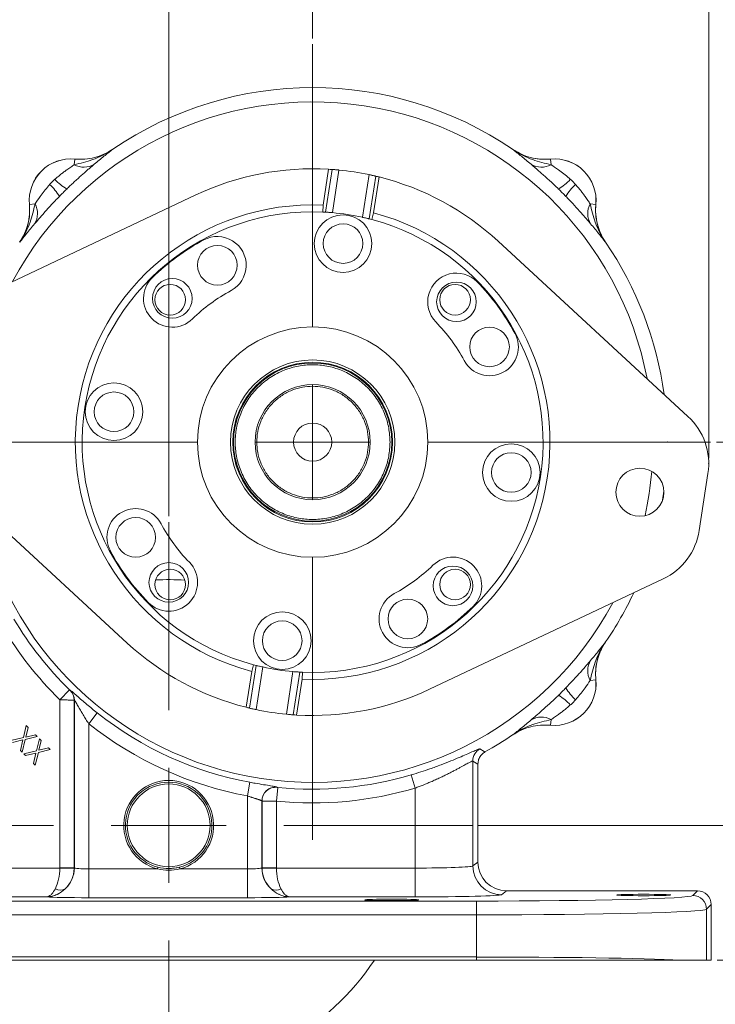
# Model space of a CAD drawing. Header units: inches. Extents: x 0.3 to 33.9, y 0.2 to 21.7.
# Tile 10 of 15: x 21.6 to 27.7, y 5.1 to 13.7. Entities that reach past the tile are written whole.
import ezdxf

# ---------------------------------------------------------------- set-up
doc = ezdxf.new("R2010")
doc.units = ezdxf.units.IN
doc.header["$MEASUREMENT"] = 0
doc.header["$PDSIZE"] = -1
doc.layers.add('SLD-0', color=7, linetype='Continuous', lineweight=15)
doc.styles.add('SLDTEXTSTYLE0', font='TXT', dxfattribs={"width": 0.75})
doc.dimstyles.new('SLDDIMSTYLE0', dxfattribs={"dimtxt": 0.25, "dimasz": 0.13, "dimexe": 0, "dimexo": 0.0625, "dimgap": 0.0625, "dimtad": 0, "dimtih": 1, "dimtoh": 1, "dimrnd": 1e-09, "dimzin": 12, "dimdsep": 46, "dimtxsty": 'SLDTEXTSTYLE0', "dimsah": 1, "dimcen": 0.09, "dimadec": 0, "dimazin": 3, "dimtfac": 1, "dimtofl": 0, "dimtmove": 0, "dimatfit": 3, "dimfxl": 1, "dimfrac": 2, "dimtolj": 1, "dimtzin": 12, "dimarcsym": 0})
doc.dimstyles.new('SLDDIMSTYLE1', dxfattribs={"dimtxt": 0.25, "dimasz": 0.13, "dimexe": 0, "dimexo": 0.0625, "dimgap": 0.0625, "dimtad": 0, "dimtih": 1, "dimtoh": 1, "dimrnd": 1e-09, "dimzin": 12, "dimdsep": 46, "dimtxsty": 'SLDTEXTSTYLE0', "dimsah": 1, "dimcen": 0.09, "dimadec": 0, "dimazin": 3, "dimtfac": 1, "dimtmove": 0, "dimatfit": 0, "dimfxl": 1, "dimfrac": 2, "dimtolj": 1, "dimtzin": 12, "dimarcsym": 0})

# ---------------------------------------------------------------- blocks, each defined once
blk = doc.blocks.new('_D')
at = {"layer": 'SLD-0'}
for p, q in [((24.1595, 13.4864), (24.1595, 14.3567)), ((27.5992, 9.8424), (27.5992, 14.3567)), ((24.1595, 14.2317), (25.2607, 14.2317)), ((25.4002, 14.2685), (25.3495, 14.2685)), ((25.3495, 14.2685), (25.3495, 13.8716)), ((26.3584, 14.2685), (26.4092, 14.2685)), ((26.4092, 14.2685), (26.4092, 13.8716)), ((27.5992, 14.2317), (26.4979, 14.2317)), ((25.3495, 13.8716), (25.4002, 13.8716)), ((26.4092, 13.8716), (26.3584, 13.8716))]:
    blk.add_line(p, q, dxfattribs=at)
for points in [[(24.1595, 14.2317), (24.2895, 14.2117), (24.2895, 14.2517)], [(27.5992, 14.2317), (27.4692, 14.2517), (27.4692, 14.2117)]]:
    blk.add_solid(points, dxfattribs=at)
at = {"layer": 'SLD-0', "char_height": 0.25, "attachment_point": 1, "style": 'SLDTEXTSTYLE0'}
for s, insert in [('3.44', (25.4545, 14.6415, 0.0039)), ('87.37', (25.4637, 14.1939, 0.0039))]:
    blk.add_mtext(s, dxfattribs=dict(at, insert=insert))
blk = doc.blocks.new('_D_1')
at = {"layer": 'SLD-0'}
for p, q in [((22.9095, 9.3358), (22.9095, 14.5179)), ((24.1595, 13.4864), (24.1595, 14.5179)), ((22.9095, 14.3929), (22.6595, 14.3929)), ((23.0554, 14.4297), (23.0046, 14.4297)), ((23.0046, 14.4297), (23.0046, 14.0329)), ((24.0136, 14.4297), (24.0644, 14.4297)), ((24.0644, 14.4297), (24.0644, 14.0329)), ((24.1595, 14.3929), (24.4095, 14.3929)), ((23.0046, 14.0329), (23.0554, 14.0329)), ((24.0644, 14.0329), (24.0136, 14.0329))]:
    blk.add_line(p, q, dxfattribs=at)
for points in [[(22.9095, 14.3929), (22.7795, 14.4129), (22.7795, 14.3729)], [(24.1595, 14.3929), (24.2895, 14.3729), (24.2895, 14.4129)]]:
    blk.add_solid(points, dxfattribs=at)
at = {"layer": 'SLD-0', "char_height": 0.25, "attachment_point": 1, "style": 'SLDTEXTSTYLE0'}
for s, insert in [('1.25', (23.1097, 14.8028, 0.413)), ('31.75', (23.1189, 14.3551, 0.413))]:
    blk.add_mtext(s, dxfattribs=dict(at, insert=insert))
blk = doc.blocks.new('_D_3')
at = {"layer": 'SLD-0'}
for p, q in [((19.5527, 7.7259), (19.5527, 14.5179)), ((22.9095, 9.3358), (22.9095, 14.5179)), ((19.5527, 14.3929), (20.6125, 14.3929)), ((20.752, 14.4297), (20.7012, 14.4297)), ((20.7012, 14.4297), (20.7012, 14.0329)), ((21.7102, 14.4297), (21.761, 14.4297)), ((21.761, 14.4297), (21.761, 14.0329)), ((22.9095, 14.3929), (21.8497, 14.3929)), ((20.7012, 14.0329), (20.752, 14.0329)), ((21.761, 14.0329), (21.7102, 14.0329))]:
    blk.add_line(p, q, dxfattribs=at)
for points in [[(19.5527, 14.3929), (19.6827, 14.3729), (19.6827, 14.4129)], [(22.9095, 14.3929), (22.7795, 14.4129), (22.7795, 14.3729)]]:
    blk.add_solid(points, dxfattribs=at)
at = {"layer": 'SLD-0', "char_height": 0.25, "attachment_point": 1, "style": 'SLDTEXTSTYLE0'}
for s, insert in [('3.36', (20.8062, 14.8028, 0.413)), ('85.26', (20.8154, 14.3551, 0.413))]:
    blk.add_mtext(s, dxfattribs=dict(at, insert=insert))
blk = doc.blocks.new('_D_4')
at = {"layer": 'SLD-0'}
for p, q in [((29.7431, 6.6508), (29.7431, 6.9008)), ((25.5945, 6.6508), (29.8681, 6.6508)), ((29.264, 6.1026), (29.2132, 6.1026)), ((29.2132, 6.1026), (29.2132, 5.7057)), ((30.2222, 6.1026), (30.273, 6.1026)), ((30.273, 6.1026), (30.273, 5.7057)), ((29.2132, 5.7057), (29.264, 5.7057)), ((30.273, 5.7057), (30.2222, 5.7057)), ((27.6711, 5.4808), (29.8681, 5.4808)), ((29.7431, 5.4808), (29.7431, 5.2308))]:
    blk.add_line(p, q, dxfattribs=at)
for points in [[(29.7431, 6.6508), (29.7631, 6.7808), (29.7231, 6.7808)], [(29.7431, 5.4808), (29.7231, 5.3508), (29.7631, 5.3508)]]:
    blk.add_solid(points, dxfattribs=at)
at = {"layer": 'SLD-0', "char_height": 0.25, "attachment_point": 1, "style": 'SLDTEXTSTYLE0'}
for s, insert in [('1.17', (29.3183, 6.4756, 0.413)), ('29.72', (29.3275, 6.028, 0.413))]:
    blk.add_mtext(s, dxfattribs=dict(at, insert=insert))
blk = doc.blocks.new('_D_5')
at = {"layer": 'SLD-0'}
for p, q in [((27.6656, 9.9804), (29.8681, 9.9804)), ((29.7431, 9.9804), (29.7431, 8.7264)), ((29.264, 8.3524), (29.2132, 8.3524)), ((29.2132, 8.3524), (29.2132, 7.9555)), ((30.2222, 8.3524), (30.273, 8.3524)), ((30.273, 8.3524), (30.273, 7.9555)), ((29.2132, 7.9555), (29.264, 7.9555)), ((30.273, 7.9555), (30.2222, 7.9555)), ((29.7431, 6.6508), (29.7431, 7.9047)), ((25.5945, 6.6508), (29.8681, 6.6508))]:
    blk.add_line(p, q, dxfattribs=at)
for points in [[(29.7431, 9.9804), (29.7231, 9.8504), (29.7631, 9.8504)], [(29.7431, 6.6508), (29.7631, 6.7808), (29.7231, 6.7808)]]:
    blk.add_solid(points, dxfattribs=at)
at = {"layer": 'SLD-0', "char_height": 0.25, "attachment_point": 1, "style": 'SLDTEXTSTYLE0'}
for s, insert in [('3.33', (29.3183, 8.7254, 0.413)), ('84.57', (29.3275, 8.2778, 0.413))]:
    blk.add_mtext(s, dxfattribs=dict(at, insert=insert))
blk = doc.blocks.new('SW_CENTERMARKSYMBOL_0')
at = {"layer": 'SLD-0', "color": 0}
for p, q in [((0, 1), (0, 3.4561)), ((0, 0), (0, 0.5)), ((-1, 0), (-3.4561, 0)), ((0, 0), (-0.5, 0)), ((0, 0), (0, -0.5)), ((0, 0), (0.5, 0)), ((1, 0), (3.4561, 0)), ((0, -1), (0, -3.4561))]:
    blk.add_line(p, q, dxfattribs=at)
blk = doc.blocks.new('SW_CENTERMARKSYMBOL_1')
at = {"layer": 'SLD-0', "color": 0}
for p, q in [((0, 1), (0, 2.635)), ((0, 0), (0, 0.5)), ((-1, 0), (-2.635, 0)), ((0, 0), (-0.5, 0)), ((0, 0), (0, -0.5)), ((0, 0), (0.5, 0)), ((1, 0), (2.635, 0)), ((0, -1), (0, -2.635))]:
    blk.add_line(p, q, dxfattribs=at)

msp = doc.modelspace()

# ---------------------------------------------------------------- linework, layer by layer
at = {"color": 7, "linetype": 'Continuous', "lineweight": 15}
for p, q in [((22.4234, 12.5241), (22.4233, 12.5244)), ((25.8956, 12.5244), (25.8955, 12.5241)), ((25.8956, 12.5244), (25.9044, 12.5187)), ((22.0893, 12.3907), (22.094, 12.4394)), ((22.0939, 12.4397), (22.094, 12.4394)), ((26.225, 12.4394), (26.225, 12.4397)), ((26.2297, 12.3907), (26.225, 12.4394)), ((24.2985, 12.3513), (24.2507, 12.0393)), ((24.2708, 11.9783), (24.3277, 12.3494)), ((24.3302, 12.3492), (24.3874, 12.3444)), ((24.3307, 11.974), (24.3874, 12.3444)), ((24.5926, 11.9339), (24.6494, 12.3043)), ((24.6494, 12.3043), (24.7078, 12.2912)), ((24.651, 11.9201), (24.7078, 12.2912)), ((24.6884, 11.9723), (24.7362, 12.2843)), ((21.1161, 11.1689), (23.1446, 12.1276)), ((21.7004, 12.0459), (21.7001, 12.0459)), ((21.7491, 12.0506), (21.7004, 12.0459)), ((24.2469, 11.9795), (24.2507, 12.0393)), ((26.5699, 12.0506), (26.6185, 12.0459)), ((26.6188, 12.0459), (26.6185, 12.0459)), ((24.6884, 11.9723), (24.6742, 11.914)), ((25.7703, 11.7256), (27.419, 10.2039)), ((26.7032, 11.7164), (26.7035, 11.7165)), ((22.5487, 8.2351), (20.8999, 9.7568)), ((27.5927, 9.7076), (27.5171, 9.2134)), ((27.2028, 8.7918), (25.1743, 7.8331)), ((26.7035, 8.2442), (26.6978, 8.2354)), ((26.7035, 8.2442), (26.7032, 8.2443)), ((23.6305, 7.9884), (23.6447, 8.0467)), ((23.6305, 7.9884), (23.5828, 7.6764)), ((23.6111, 7.6695), (23.668, 8.0407)), ((23.7263, 8.0268), (23.6696, 7.6564)), ((23.9883, 7.9867), (23.9316, 7.6163)), ((24.0481, 7.9825), (23.9913, 7.6113)), ((24.0721, 7.9813), (24.0682, 7.9214)), ((24.0205, 7.6094), (24.0682, 7.9214)), ((26.5699, 7.9102), (26.6185, 7.9148)), ((26.6185, 7.9148), (26.6188, 7.9148)), ((22.048, 7.8284), (21.964, 7.7428)), ((22.0541, 7.8245), (22.0528, 7.8239)), ((21.964, 7.7428), (21.964, 6.2829)), ((22.0889, 7.7382), (22.0903, 7.7387)), ((22.0889, 6.2829), (22.0889, 7.7382)), ((22.0903, 7.7387), (22.0903, 6.2819)), ((22.2898, 7.6278), (22.2152, 7.5339)), ((23.6696, 7.6564), (23.6111, 7.6695)), ((23.9888, 7.6115), (23.9316, 7.6163)), ((22.2152, 6.2724), (22.2152, 7.5339)), ((26.2297, 7.57), (26.225, 7.5213)), ((21.6482, 7.4133), (21.6732, 7.5173)), ((21.6887, 7.5017), (21.6686, 7.418)), ((21.6732, 7.5173), (21.6887, 7.5017)), ((26.225, 7.521), (26.225, 7.5213)), ((21.5373, 7.3872), (21.6482, 7.4133)), ((21.6433, 7.3927), (21.5529, 7.3716)), ((21.6221, 7.3024), (21.6433, 7.3927)), ((21.6639, 7.3975), (21.6376, 7.2868)), ((21.768, 7.4224), (21.6639, 7.3975)), ((21.6686, 7.418), (21.7527, 7.4378)), ((21.7527, 7.4378), (21.768, 7.4224)), ((21.7619, 7.2996), (21.7869, 7.4036)), ((21.8024, 7.388), (21.7823, 7.3043)), ((21.7869, 7.4036), (21.8024, 7.388)), ((25.8955, 7.4366), (25.8956, 7.4363)), ((21.6376, 7.2868), (21.6221, 7.3024)), ((21.651, 7.2735), (21.7619, 7.2996)), ((21.6665, 7.2579), (21.651, 7.2735)), ((21.757, 7.279), (21.6665, 7.2579)), ((21.7358, 7.1887), (21.757, 7.279)), ((21.7776, 7.2839), (21.7513, 7.1731)), ((21.8817, 7.3088), (21.7776, 7.2839)), ((21.7823, 7.3043), (21.8664, 7.3241)), ((21.8664, 7.3241), (21.8817, 7.3088)), ((21.7513, 7.1731), (21.7358, 7.1887)), ((25.5502, 6.2987), (25.5502, 7.2098)), ((25.5502, 7.2098), (25.5945, 7.1836)), ((25.5945, 7.1836), (25.5945, 6.3319)), ((23.6155, 7.0249), (23.5938, 6.907)), ((25.0164, 7.0899), (25.0505, 6.9749)), ((23.857, 6.9807), (23.845, 6.8614)), ((23.8522, 6.9814), (23.8509, 6.9829)), ((25.0505, 6.9749), (25.0505, 6.2797)), ((23.5938, 6.907), (23.5938, 6.2724)), ((23.7187, 6.2819), (23.7187, 6.8636)), ((23.7187, 6.8636), (23.72, 6.8621)), ((23.72, 6.8621), (23.72, 6.2829)), ((23.845, 6.2829), (23.845, 6.8614)), ((25.5945, 6.3319), (25.5502, 6.2987)), ((21.964, 6.2797), (20.7584, 6.2797)), ((22.0889, 6.2829), (21.964, 6.2829)), ((21.964, 6.2797), (22.0888, 6.2766)), ((22.0903, 6.2819), (22.0889, 6.2829)), ((22.2152, 6.2724), (22.2152, 6.0225)), ((22.8129, 6.2724), (22.2152, 6.2724)), ((22.8166, 6.2869), (22.8129, 6.2724)), ((23.0061, 6.2724), (23.0024, 6.2869)), ((23.5938, 6.2724), (23.0061, 6.2724)), ((23.5938, 6.2724), (23.5938, 6.0225)), ((23.72, 6.2829), (23.7187, 6.2819)), ((23.845, 6.2829), (23.72, 6.2829)), ((23.845, 6.2797), (23.7201, 6.2766)), ((25.0505, 6.2797), (23.845, 6.2797)), ((25.0505, 6.2797), (25.0505, 6.0298)), ((25.8001, 6.0488), (25.8444, 6.082)), ((27.5012, 6.082), (25.8444, 6.082)), ((27.5012, 6.082), (27.4605, 6.0414)), ((25.5812, 5.9934), (20.2278, 5.9934)), ((20.7584, 6.0298), (21.8524, 6.0298)), ((22.2152, 6.0225), (23.5938, 6.0225)), ((23.9565, 6.0298), (25.0505, 6.0298)), ((25.5812, 5.8735), (25.5812, 5.9934)), ((27.5805, 5.9214), (27.6211, 5.9621)), ((27.5805, 5.4808), (27.5805, 5.9214)), ((27.6211, 5.4808), (27.6211, 5.9621)), ((20.2278, 5.8735), (25.5812, 5.8735)), ((25.5812, 5.8735), (25.5812, 5.5073)), ((25.5812, 5.5073), (20.2278, 5.5073)), ((25.5812, 5.4808), (20.2278, 5.4808)), ((25.5812, 5.4808), (25.5812, 5.5073)), ((27.5805, 5.4808), (27.3552, 5.4808)), ((27.6211, 5.4808), (27.5805, 5.4808))]:
    msp.add_line(p, q, dxfattribs=at)
at = {"color": 7, "linetype": 'Continuous', "lineweight": 15, "flags": 128}
for points in [[(27.2097, 9.5532), (27.2013, 9.497), (27.1978, 9.4753)], [(25.6561, 7.2884), (25.6479, 7.2935), (25.6127, 7.3151)], [(22.9095, 6.2753), (22.9747, 6.281), (23.0024, 6.2869)]]:
    msp.add_lwpolyline(points, dxfattribs=at)
at = {"color": 7, "linetype": 'Continuous', "lineweight": 15}
for centre, radius in [((24.4236, 11.7053), 0.25), ((24.4236, 11.7053), 0.172), ((23.3323, 11.5169), 0.172), ((22.9408, 11.2293), 0.172), ((22.9225, 11.2174), 0.133), ((25.4085, 11.199), 0.172), ((25.3965, 11.2174), 0.133), ((24.1595, 9.9804), 1.0005), ((25.696, 10.8075), 0.172), ((24.1595, 9.9804), 0.7138), ((24.1595, 9.9804), 0.6938), ((24.1595, 9.9804), 0.687), ((22.4346, 10.2445), 0.25), ((24.1595, 9.9804), 0.5), ((22.4346, 10.2445), 0.172), ((24.1595, 9.9804), 0.166), ((25.8844, 9.7163), 0.25), ((25.8844, 9.7163), 0.172), ((27.0014, 9.5452), 0.2085), ((22.623, 9.1532), 0.172), ((22.9105, 8.7617), 0.172), ((25.3781, 8.7314), 0.172), ((22.9225, 8.7434), 0.133), ((25.3965, 8.7434), 0.133), ((24.9866, 8.4439), 0.172), ((23.8954, 8.2555), 0.25), ((23.8954, 8.2555), 0.172), ((22.9095, 6.6508), 0.3595)]:
    msp.add_circle(centre, radius, dxfattribs=at)
for centre, radius, start, end in [((24.1595, 9.9804), 3.08, 55.68866, 124.31134), ((22.0595, 12.0804), 0.361, 84.52223, 185.47777), ((22.0595, 12.0804), 0.3607, 84.51489, 185.48511), ((26.2595, 12.0804), 0.361, 354.52223, 95.47777), ((26.2595, 12.0804), 0.3607, 354.51489, 95.48511), ((22.173, 12.5412), 0.1722, 240.90304, 301.45399), ((24.1595, 9.9804), 2.375, 86.64415, 115.29673), ((24.1595, 9.9804), 2.375, 85.9392, 86.64415), ((24.1595, 9.9804), 2.375, 78.09652, 84.49382), ((26.1459, 12.5412), 0.1722, 238.54601, 299.09696), ((22.2434, 12.551), 0.4311, 221.74768, 239.50064), ((24.1595, 9.9804), 2.375, 75.94618, 76.65113), ((24.1595, 9.9804), 2.375, 47.29361, 75.94618), ((26.0755, 12.551), 0.4311, 300.49936, 318.25232), ((21.5889, 11.8964), 0.4311, 30.49936, 48.25232), ((26.7301, 11.8964), 0.4311, 131.74768, 149.50064), ((21.5986, 11.9668), 0.1722, 328.54601, 29.09696), ((24.1595, 9.9804), 2.061, 87.46204, 255.1283), ((24.1595, 9.9804), 2.001, 87.49649, 255.09385), ((24.1595, 9.9804), 2.001, 86.80968, 87.49649), ((26.7203, 11.9668), 0.1722, 150.90304, 211.45399), ((24.1595, 9.9804), 2.061, 267.46204, 75.1283), ((24.1595, 9.9804), 2.001, 267.49649, 75.09385), ((24.1595, 9.9804), 2.001, 77.49786, 85.09247), ((24.1595, 9.9804), 2.001, 75.09385, 75.78066), ((24.1595, 9.9804), 1.995, 118.29517, 134.29517), ((23.3323, 11.5169), 0.25, 298.29517, 118.29517), ((24.1595, 9.9804), 3.08, 7.74673, 34.31134), ((22.9408, 11.2293), 0.25, 134.29517, 314.29517), ((25.4085, 11.199), 0.25, 44.29517, 224.29517), ((24.1595, 9.9804), 1.495, 118.29517, 134.29517), ((24.1595, 9.9804), 1.995, 28.29517, 44.29517), ((24.1595, 9.9804), 1.495, 28.29517, 44.29517), ((25.696, 10.8075), 0.25, 208.29517, 28.29517), ((27.0392, 9.7924), 0.56, 351.29517, 47.29361), ((22.623, 9.1532), 0.25, 28.29517, 208.29517), ((24.1595, 9.9804), 1.495, 208.29517, 224.29517), ((26.9635, 9.2981), 0.56, 295.29673, 351.29517), ((24.1595, 9.9804), 1.995, 208.29517, 224.29517), ((22.9105, 8.7617), 0.25, 224.29517, 44.29517), ((24.1595, 9.9804), 1.495, 298.29517, 314.29517), ((25.3781, 8.7314), 0.25, 314.29517, 134.29517), ((22.9095, 6.6508), 2.135, 86.22611, 93.06202), ((24.9866, 8.4439), 0.25, 118.29517, 298.29517), ((24.1595, 9.9804), 3.08, 325.68866, 334.8436), ((24.1595, 9.9804), 1.995, 298.29517, 314.29517), ((24.1595, 9.9804), 3.0148, 210.65257, 225.54358), ((24.1595, 9.9804), 3.1348, 210.65257, 225.54358), ((24.1595, 9.9804), 2.375, 227.29361, 255.94618), ((24.1595, 9.9804), 2.001, 255.09385, 255.78066), ((26.7203, 7.9939), 0.1722, 148.54601, 209.09696), ((24.1595, 9.9804), 2.001, 257.49786, 265.09247), ((24.1595, 9.9804), 2.001, 266.80968, 267.49649), ((26.2595, 7.8804), 0.3607, 264.51489, 5.48511), ((26.2595, 7.8804), 0.361, 264.52223, 5.47777), ((21.9688, 7.7381), 0.1201, 0.03042, 45.63797), ((21.9702, 7.7387), 0.1201, 0.03043, 45.64837), ((24.1595, 9.9804), 2.375, 266.64415, 295.29673), ((26.7301, 8.0643), 0.4311, 210.49936, 228.25232), ((26.0755, 7.4098), 0.4311, 41.74768, 59.50064), ((24.1595, 9.9804), 3.0051, 231.52495, 259.57036), ((24.1595, 9.9804), 2.375, 255.94618, 256.65113), ((24.1595, 9.9804), 2.375, 258.09652, 264.49382), ((24.1595, 9.9804), 3.125, 231.52495, 259.57036), ((24.1595, 9.9804), 2.375, 265.9392, 266.64415), ((26.1459, 7.4195), 0.1722, 60.90304, 121.45399), ((24.1595, 9.9804), 3.08, 299.07314, 304.31134), ((25.6703, 7.2097), 0.1201, 118.64577, 179.95577), ((22.9095, 6.6508), 0.3905, 284.31969, 255.68031), ((22.9095, 6.6508), 0.3755, 284.31969, 255.68031), ((24.1595, 9.9804), 3.0148, 264.24184, 286.51375), ((23.8388, 6.8634), 0.1201, 84.21534, 179.90699), ((23.8401, 6.8619), 0.1201, 84.24267, 179.90704), ((24.1595, 9.9804), 3.1348, 264.24184, 286.51375), ((21.8401, 6.2821), 0.2502, 312.81617, 359.94243), ((21.8389, 6.283), 0.25, 358.52616, 359.97382), ((23.9689, 6.2821), 0.2502, 180.05757, 227.18383), ((23.97, 6.283), 0.25, 180.02618, 181.47384), ((25.8004, 6.2989), 0.2501, 180.05364, 269.93108), ((21.9694, 6.1676), 0.0801, 236.57933, 300.52452), ((23.8395, 6.1676), 0.0801, 239.47548, 303.42067), ((27.4604, 5.9213), 0.1201, 0.04597, 89.95403), ((22.9095, 6.6508), 2.135, 213.23055, 326.76945)]:
    msp.add_arc(centre, radius, start, end, dxfattribs=at)
at = {"color": 8, "linetype": 'Continuous', "lineweight": 15}
for start, end in [(10.75243, 151.8379), (347.5192, 355.07114), (190.75243, 331.8379)]:
    msp.add_arc((24.1595, 9.9804), 2.9561, start, end, dxfattribs=at)
at = {"color": 7, "linetype": 'Continuous', "lineweight": 15}
for centre, major_axis, ratio, start_param, end_param in [((25.8446, 6.3321), (-0.2002, -0.1501), 0.999049, 5.640226, 7.210109), ((21.8433, 6.2797), (0.0041, 0.25), 0.482584, 3.922427, 4.720341), ((21.8389, 6.283), (0.1001, -0.0751), 0.999049, 0.617693, 0.642959), ((21.8433, 6.2797), (0.0815, 0.2369), 0.978221, 4.226504, 5.024418), ((22.2152, 6.2822), (0.125, 0), 0.078558, 3.176499, 4.712389), ((23.5938, 6.2822), (0.125, 0), 0.078558, 4.712389, 6.248279), ((23.9657, 6.2797), (-0.0815, 0.2369), 0.978221, 1.258768, 2.056681), ((23.97, 6.283), (0.1001, 0.0751), 0.999049, 2.498634, 2.5239), ((23.9657, 6.2797), (-0.0041, 0.25), 0.482584, 1.562845, 2.360758), ((25.0505, 6.2994), (0.5, 0), 0.039279, 4.712389, 6.248279), ((27.5011, 5.962), (0.0849, 0.0849), 0.999315, 5.49813, 7.068241), ((22.2152, 6.0323), (0.375, 0), 0.026186, 3.397717, 4.712389), ((23.5938, 6.0323), (0.375, 0), 0.026186, 4.712389, 6.027061), ((25.0505, 6.0494), (0.75, 0), 0.026186, 4.712389, 6.248279), ((25.5812, 6.0426), (1.88, 0), 0.026186, 4.712389, 6.257005), ((25.5812, 5.9227), (2, 0), 0.024615, 4.712389, 6.257005), ((25.5812, 5.458), (2, 0), 0.024615, 0.479944, 1.570796)]:
    msp.add_ellipse(centre, major_axis=major_axis, ratio=ratio, start_param=start_param, end_param=end_param, dxfattribs=at)
for centre in [(24.8465, 6.0035), (27.0345, 6.046)]:
    msp.add_ellipse(centre, major_axis=(0.2344, 0), ratio=0.026186, dxfattribs=at)
for points, knots in [([(22.4234, 12.5241), (22.4232, 12.5239), (22.3955, 12.5045), (22.3388, 12.4709), (22.2272, 12.4234), (22.1429, 12.4034), (22.0893, 12.3907)], [0, 0, 0, 0, 0.00233, 0.278135, 0.541057, 1, 1, 1, 1]), ([(22.4233, 12.5244), (22.399, 12.5095), (22.3496, 12.4792), (22.2674, 12.4513), (22.1812, 12.4358), (22.1233, 12.4384), (22.0939, 12.4397)], [0, 0, 0, 0, 0.246215, 0.500001, 0.746214, 1, 1, 1, 1]), ([(22.4234, 12.5241), (22.422, 12.5232), (22.3978, 12.5067), (22.3469, 12.4786), (22.2668, 12.4507), (22.1812, 12.4355), (22.1233, 12.4381), (22.094, 12.4394)], [0, 0, 0, 0, 0.014322, 0.253699, 0.500028, 0.74622, 1, 1, 1, 1]), ([(22.2629, 12.3943), (22.2917, 12.4184), (22.3352, 12.4547), (22.3857, 12.4949), (22.4107, 12.5144), (22.4233, 12.524), (22.4234, 12.5241)], [0, 0, 0, 0, 0.493398, 0.745029, 0.997453, 1, 1, 1, 1]), ([(25.8955, 12.5241), (25.8957, 12.524), (25.9082, 12.5144), (25.9333, 12.4949), (25.9837, 12.4547), (26.0273, 12.4184), (26.0561, 12.3943)], [0, 0, 0, 0, 0.002547, 0.254971, 0.506602, 1, 1, 1, 1]), ([(26.2297, 12.3907), (26.1761, 12.4034), (26.0917, 12.4234), (25.9802, 12.4709), (25.9235, 12.5045), (25.8958, 12.5239), (25.8955, 12.5241)], [0, 0, 0, 0, 0.458943, 0.721865, 0.99767, 1, 1, 1, 1]), ([(26.225, 12.4394), (26.1965, 12.4381), (26.1386, 12.4354), (26.0531, 12.4505), (25.9701, 12.4785), (25.9206, 12.5088), (25.8955, 12.5241)], [0, 0, 0, 0, 0.246206, 0.499999, 0.746205, 1, 1, 1, 1]), ([(25.9235, 12.5074), (25.9457, 12.4953), (25.993, 12.4695), (26.0695, 12.4473), (26.1485, 12.4358), (26.1995, 12.4384), (26.225, 12.4397)], [0, 0, 0, 0, 0.24107, 0.513061, 0.756531, 1, 1, 1, 1]), ([(22.0893, 12.3907), (22.0796, 12.3841), (22.0599, 12.3706), (22.0289, 12.3489), (22, 12.3279), (21.9738, 12.308), (21.9474, 12.2868), (21.9303, 12.2715), (21.9218, 12.2639)], [0, 0, 0, 0, 0.196553, 0.399577, 0.546778, 0.695321, 0.847205, 1, 1, 1, 1]), ([(22.0246, 12.1795), (22.0293, 12.184), (22.0447, 12.199), (22.071, 12.2241), (22.1036, 12.2545), (22.1362, 12.2842), (22.1662, 12.311), (22.1935, 12.3349), (22.2179, 12.356), (22.2414, 12.3761), (22.2557, 12.3882), (22.2629, 12.3943)], [0, 0, 0, 0, 0.054739, 0.180353, 0.306792, 0.436105, 0.566551, 0.672887, 0.779972, 0.889532, 1, 1, 1, 1]), ([(24.3277, 12.3494), (24.3289, 12.3493), (24.3314, 12.3491), (24.3432, 12.3483), (24.3595, 12.3469), (24.3753, 12.3456), (24.3847, 12.3447), (24.3874, 12.3444)], [0, 0, 0, 0, 0.226671, 0.453324, 0.680425, 0.908112, 1, 1, 1, 1]), ([(26.0561, 12.3943), (26.063, 12.3885), (26.0769, 12.3767), (26.1, 12.357), (26.1247, 12.3356), (26.153, 12.3108), (26.1849, 12.2823), (26.2205, 12.2497), (26.2572, 12.2154), (26.2819, 12.1915), (26.2943, 12.1795)], [0, 0, 0, 0, 0.10625, 0.213339, 0.322986, 0.433471, 0.571658, 0.711273, 0.855011, 1, 1, 1, 1]), ([(26.3972, 12.2639), (26.3938, 12.267), (26.3755, 12.2836), (26.3408, 12.3119), (26.285, 12.3528), (26.2503, 12.3766), (26.2297, 12.3907)], [0, 0, 0, 0, 0.061603, 0.328469, 0.601193, 1, 1, 1, 1]), ([(24.6494, 12.3043), (24.656, 12.3029), (24.6692, 12.3), (24.6868, 12.2961), (24.7001, 12.293), (24.7063, 12.2915), (24.7075, 12.2913), (24.7078, 12.2912)], [0, 0, 0, 0, 0.227843, 0.455685, 0.683524, 0.910929, 1, 1, 1, 1]), ([(21.8759, 12.2181), (21.8728, 12.2147), (21.8563, 12.1964), (21.8279, 12.1616), (21.787, 12.1059), (21.7632, 12.0712), (21.7491, 12.0506)], [0, 0, 0, 0, 0.061603, 0.328469, 0.601193, 1, 1, 1, 1]), ([(26.5699, 12.0506), (26.5632, 12.0602), (26.5497, 12.0799), (26.528, 12.1109), (26.5071, 12.1398), (26.4871, 12.1661), (26.4659, 12.1924), (26.4507, 12.2095), (26.443, 12.2181)], [0, 0, 0, 0, 0.1965531, 0.3995773, 0.546778, 0.6953207, 0.8472047, 1, 1, 1, 1]), ([(21.7455, 11.877), (21.7576, 11.8912), (21.7821, 11.9201), (21.8306, 11.9758), (21.8898, 12.0418), (21.9366, 12.0904), (21.9604, 12.1152)], [0, 0, 0, 0, 0.21336, 0.43352, 0.711269, 1, 1, 1, 1]), ([(26.3586, 12.1152), (26.3632, 12.1106), (26.3886, 12.0843), (26.4346, 12.0356), (26.4891, 11.975), (26.5364, 11.9206), (26.561, 11.8917), (26.5734, 11.877)], [0, 0, 0, 0, 0.054789, 0.306864, 0.566571, 0.779999, 1, 1, 1, 1]), ([(21.7001, 12.0459), (21.7014, 12.0174), (21.7041, 11.9595), (21.689, 11.8741), (21.661, 11.7911), (21.6308, 11.7416), (21.6154, 11.7165)], [0, 0, 0, 0, 0.246215, 0.500001, 0.746214, 1, 1, 1, 1]), ([(21.7491, 12.0506), (21.7364, 11.9969), (21.7165, 11.9126), (21.669, 11.8011), (21.6353, 11.7443), (21.6159, 11.7167), (21.6157, 11.7164)], [0, 0, 0, 0, 0.458943, 0.721865, 0.99767, 1, 1, 1, 1]), ([(21.7004, 12.0459), (21.7018, 12.0182), (21.7045, 11.962), (21.6901, 11.8773), (21.6625, 11.7932), (21.6315, 11.7423), (21.6157, 11.7164)], [0, 0, 0, 0, 0.239385, 0.485722, 0.738731, 1, 1, 1, 1]), ([(24.3307, 11.974), (24.3239, 11.9746), (24.3104, 11.9757), (24.2924, 11.977), (24.2788, 11.9778), (24.2724, 11.9782), (24.2712, 11.9782), (24.2708, 11.9783)], [0, 0, 0, 0, 0.228055, 0.456107, 0.684156, 0.911593, 1, 1, 1, 1]), ([(26.7032, 11.7164), (26.7031, 11.7167), (26.6837, 11.7443), (26.65, 11.8011), (26.6025, 11.9126), (26.5825, 11.9969), (26.5699, 12.0506)], [0, 0, 0, 0, 0.00233, 0.278135, 0.541057, 1, 1, 1, 1]), ([(26.6188, 12.0459), (26.6182, 12.0375), (26.6153, 12.0014), (26.618, 11.9365), (26.6349, 11.8567), (26.6631, 11.7819), (26.6899, 11.7385), (26.7035, 11.7165)], [0, 0, 0, 0, 0.073245, 0.312639, 0.558976, 0.776893, 1, 1, 1, 1]), ([(26.7032, 11.7164), (26.7014, 11.7192), (26.6841, 11.7449), (26.6557, 11.7975), (26.6288, 11.8772), (26.6146, 11.9612), (26.6172, 12.0174), (26.6185, 12.0459)], [0, 0, 0, 0, 0.0286615, 0.2680197, 0.5143301, 0.7536885, 1, 1, 1, 1]), ([(24.651, 11.9201), (24.6498, 11.9204), (24.6474, 11.921), (24.6358, 11.9238), (24.62, 11.9277), (24.6046, 11.9313), (24.5953, 11.9333), (24.5926, 11.9339)], [0, 0, 0, 0, 0.226402, 0.45278, 0.679787, 0.907621, 1, 1, 1, 1]), ([(21.6157, 11.7164), (21.6158, 11.7166), (21.6255, 11.7291), (21.645, 11.7541), (21.6851, 11.8046), (21.7215, 11.8482), (21.7455, 11.877)], [0, 0, 0, 0, 0.002547, 0.254971, 0.506602, 1, 1, 1, 1]), ([(26.5734, 11.877), (26.5975, 11.8482), (26.6338, 11.8046), (26.674, 11.7541), (26.6935, 11.7291), (26.7031, 11.7166), (26.7032, 11.7164)], [0, 0, 0, 0, 0.493398, 0.745029, 0.997453, 1, 1, 1, 1]), ([(24.8315, 9.9804), (24.8293, 10.0213), (24.8248, 10.1058), (24.7874, 10.231), (24.7254, 10.3515), (24.638, 10.4589), (24.5482, 10.5319), (24.4691, 10.5781), (24.3884, 10.6149), (24.2849, 10.6446), (24.1595, 10.6561), (24.0341, 10.6446), (23.9088, 10.6086), (23.7884, 10.5462), (23.6809, 10.4589), (23.6079, 10.369), (23.5618, 10.29), (23.525, 10.2092), (23.4952, 10.1058), (23.4837, 9.9804), (23.4952, 9.8549), (23.5312, 9.7297), (23.5936, 9.6093), (23.6809, 9.5018), (23.7708, 9.4288), (23.8498, 9.3827), (23.9306, 9.3459), (24.0341, 9.3161), (24.1595, 9.3046), (24.2849, 9.3161), (24.4101, 9.3521), (24.5306, 9.4145), (24.638, 9.5018), (24.711, 9.5917), (24.7572, 9.6707), (24.7938, 9.7515), (24.8248, 9.855), (24.8293, 9.9394), (24.8315, 9.9804)], [0, 0, 0, 0, 0.029124, 0.059993, 0.092145, 0.124979, 0.157814, 0.173908, 0.190007, 0.220876, 0.25, 0.279124, 0.309993, 0.342145, 0.374979, 0.407814, 0.423908, 0.440007, 0.470876, 0.5, 0.529124, 0.559993, 0.592145, 0.624979, 0.657814, 0.673908, 0.690007, 0.720876, 0.75, 0.779124, 0.809993, 0.842145, 0.874979, 0.907814, 0.923908, 0.940007, 0.970876, 1, 1, 1, 1]), ([(24.6445, 9.9804), (24.6429, 10.0099), (24.6397, 10.0709), (24.6127, 10.1613), (24.5679, 10.2482), (24.5049, 10.3258), (24.4273, 10.3888), (24.3404, 10.4338), (24.25, 10.4598), (24.1595, 10.4681), (24.069, 10.4598), (23.9786, 10.4338), (23.8917, 10.3888), (23.8141, 10.3258), (23.7511, 10.2482), (23.7061, 10.1613), (23.6801, 10.0709), (23.6718, 9.9804), (23.6801, 9.8898), (23.7061, 9.7995), (23.7511, 9.7125), (23.8141, 9.635), (23.8917, 9.572), (23.9786, 9.5269), (24.069, 9.5009), (24.1595, 9.4926), (24.25, 9.5009), (24.3404, 9.5269), (24.4273, 9.572), (24.5049, 9.635), (24.5679, 9.7125), (24.6127, 9.7995), (24.6397, 9.8898), (24.6429, 9.9508), (24.6445, 9.9804)], [0, 0, 0, 0, 0.029129, 0.060003, 0.09216, 0.125, 0.15784, 0.189997, 0.220871, 0.25, 0.279129, 0.310003, 0.34216, 0.375, 0.40784, 0.439997, 0.470871, 0.5, 0.529129, 0.560003, 0.59216, 0.625, 0.65784, 0.689997, 0.720871, 0.75, 0.779129, 0.810003, 0.84216, 0.875, 0.90784, 0.939997, 0.970871, 1, 1, 1, 1]), ([(26.5699, 7.9102), (26.5825, 7.9638), (26.6025, 8.0481), (26.65, 8.1596), (26.6837, 8.2164), (26.7031, 8.2441), (26.7032, 8.2443)], [0, 0, 0, 0, 0.458943, 0.721865, 0.99767, 1, 1, 1, 1]), ([(26.7032, 8.2443), (26.7031, 8.2442), (26.6935, 8.2316), (26.674, 8.2066), (26.6338, 8.1561), (26.5975, 8.1126), (26.5734, 8.0837)], [0, 0, 0, 0, 0.002547, 0.254971, 0.506602, 1, 1, 1, 1]), ([(26.6185, 7.9148), (26.6172, 7.9431), (26.6145, 8.0004), (26.6294, 8.0856), (26.6572, 8.169), (26.6877, 8.2189), (26.7032, 8.2443)], [0, 0, 0, 0, 0.243914, 0.495196, 0.743693, 1, 1, 1, 1]), ([(26.6865, 8.2163), (26.6744, 8.1941), (26.6486, 8.1469), (26.6265, 8.0706), (26.6149, 7.9916), (26.6175, 7.9406), (26.6188, 7.9148)], [0, 0, 0, 0, 0.241066, 0.513053, 0.753661, 1, 1, 1, 1]), ([(26.5734, 8.0837), (26.5614, 8.0695), (26.5369, 8.0406), (26.4884, 7.9849), (26.4291, 7.9189), (26.3824, 7.8703), (26.3586, 7.8455)], [0, 0, 0, 0, 0.21336, 0.43352, 0.711269, 1, 1, 1, 1]), ([(23.668, 8.0407), (23.6692, 8.0404), (23.6716, 8.0397), (23.6831, 8.0369), (23.699, 8.033), (23.7144, 8.0295), (23.7236, 8.0274), (23.7263, 8.0268)], [0, 0, 0, 0, 0.226402, 0.45278, 0.679787, 0.907621, 1, 1, 1, 1]), ([(23.9883, 7.9867), (23.9951, 7.9861), (24.0086, 7.985), (24.0266, 7.9838), (24.0402, 7.9829), (24.0466, 7.9825), (24.0478, 7.9825), (24.0481, 7.9825)], [0, 0, 0, 0, 0.228055, 0.456107, 0.684156, 0.911593, 1, 1, 1, 1]), ([(26.443, 7.7426), (26.4461, 7.7461), (26.4627, 7.7643), (26.491, 7.7991), (26.5319, 7.8548), (26.5557, 7.8896), (26.5699, 7.9102)], [0, 0, 0, 0, 0.061603, 0.328469, 0.601193, 1, 1, 1, 1]), ([(22.0528, 7.8239), (22.0528, 7.824), (22.0527, 7.824), (22.0523, 7.8243), (22.0514, 7.8251), (22.0499, 7.8265), (22.0487, 7.8277), (22.048, 7.8284)], [0, 0, 0, 0, 0.100164, 0.247152, 0.426835, 0.662426, 1, 1, 1, 1]), ([(22.2898, 7.6278), (22.2587, 7.6529), (22.2114, 7.6911), (22.1545, 7.7398), (22.1269, 7.7637), (22.0995, 7.7877), (22.0752, 7.8088), (22.0575, 7.8234), (22.055, 7.8242), (22.0541, 7.8245)], [0, 0, 0, 0, 0.280432, 0.426364, 0.572079, 0.58885, 0.767294, 0.917527, 1, 1, 1, 1]), ([(21.964, 7.7428), (21.9709, 7.7425), (21.985, 7.742), (22.0037, 7.7413), (22.0216, 7.7406), (22.0384, 7.7399), (22.0539, 7.7394), (22.0663, 7.7389), (22.0754, 7.7386), (22.082, 7.7384), (22.0872, 7.7382), (22.0883, 7.7382), (22.0889, 7.7382)], [0, 0, 0, 0, 0.108342, 0.2198248, 0.3002953, 0.4119286, 0.5270144, 0.6208444, 0.7166949, 0.799313, 0.8833, 1, 1, 1, 1]), ([(22.0903, 7.7387), (22.0907, 7.7384), (22.0915, 7.7379), (22.095, 7.7327), (22.0984, 7.7271), (22.1035, 7.7187), (22.1107, 7.7064), (22.1209, 7.6889), (22.1317, 7.6704), (22.1429, 7.6514), (22.1546, 7.6316), (22.1704, 7.6055), (22.1904, 7.5728), (22.2069, 7.5469), (22.2152, 7.5339)], [0, 0, 0, 0, 0.062031, 0.108455, 0.156522, 0.184681, 0.267526, 0.352658, 0.433762, 0.515532, 0.598872, 0.68259, 0.840369, 1, 1, 1, 1]), ([(26.2943, 7.7812), (26.2897, 7.7767), (26.2635, 7.7512), (26.2147, 7.7053), (26.1541, 7.6507), (26.0997, 7.6034), (26.0708, 7.5789), (26.0561, 7.5664)], [0, 0, 0, 0, 0.054789, 0.306864, 0.566571, 0.779999, 1, 1, 1, 1]), ([(23.6696, 7.6564), (23.663, 7.6578), (23.6497, 7.6607), (23.6321, 7.6646), (23.6189, 7.6677), (23.6126, 7.6692), (23.6115, 7.6694), (23.6111, 7.6695)], [0, 0, 0, 0, 0.227843, 0.455685, 0.683524, 0.910929, 1, 1, 1, 1]), ([(23.9913, 7.6113), (23.99, 7.6114), (23.9876, 7.6116), (23.9757, 7.6125), (23.9594, 7.6138), (23.9437, 7.6152), (23.9343, 7.6161), (23.9316, 7.6163)], [0, 0, 0, 0, 0.226671, 0.453324, 0.680425, 0.908112, 1, 1, 1, 1]), ([(26.2297, 7.57), (26.2394, 7.5766), (26.2591, 7.5902), (26.29, 7.6118), (26.319, 7.6328), (26.3452, 7.6527), (26.3715, 7.6739), (26.3886, 7.6892), (26.3972, 7.6968)], [0, 0, 0, 0, 0.1965531, 0.3995773, 0.546778, 0.6953207, 0.8472047, 1, 1, 1, 1]), ([(25.8955, 7.4366), (25.8958, 7.4368), (25.9235, 7.4562), (25.9802, 7.4898), (26.0917, 7.5373), (26.1761, 7.5573), (26.2297, 7.57)], [0, 0, 0, 0, 0.00233, 0.278135, 0.541057, 1, 1, 1, 1]), ([(26.0561, 7.5664), (26.0273, 7.5423), (25.9837, 7.506), (25.9333, 7.4658), (25.9082, 7.4464), (25.8957, 7.4367), (25.8955, 7.4366)], [0, 0, 0, 0, 0.493398, 0.745029, 0.997453, 1, 1, 1, 1]), ([(25.8955, 7.4366), (25.8969, 7.4376), (25.9212, 7.454), (25.972, 7.4822), (26.0522, 7.5101), (26.1378, 7.5252), (26.1956, 7.5226), (26.225, 7.5213)], [0, 0, 0, 0, 0.014322, 0.253699, 0.500028, 0.74622, 1, 1, 1, 1]), ([(25.8956, 7.4363), (25.92, 7.4512), (25.9693, 7.4815), (26.0515, 7.5094), (26.1378, 7.5249), (26.1956, 7.5223), (26.225, 7.521)], [0, 0, 0, 0, 0.246215, 0.500001, 0.746214, 1, 1, 1, 1]), ([(25.6127, 7.3151), (25.6103, 7.315), (25.6054, 7.3149), (25.5806, 7.3051), (25.5437, 7.2892), (25.4947, 7.2675), (25.4337, 7.241), (25.3603, 7.2104), (25.2749, 7.1767), (25.1861, 7.1443), (25.0989, 7.1149), (25.0441, 7.0983), (25.0164, 7.0899)], [0, 0, 0, 0, 0.097599, 0.198003, 0.29472, 0.393859, 0.494954, 0.598464, 0.708711, 0.822013, 0.910178, 1, 1, 1, 1]), ([(25.6561, 7.2884), (25.6544, 7.2874), (25.641, 7.2797), (25.6191, 7.2599), (25.5985, 7.2241), (25.5958, 7.1971), (25.5945, 7.1836)], [0, 0, 0, 0, 0.048482, 0.36561, 0.682807, 1, 1, 1, 1]), ([(25.0505, 6.9749), (25.062, 6.9792), (25.0964, 6.992), (25.1418, 7.0102), (25.1886, 7.0301), (25.2261, 7.0466), (25.2651, 7.0646), (25.3029, 7.0827), (25.3378, 7.1), (25.3695, 7.1162), (25.3983, 7.1313), (25.4254, 7.1458), (25.4576, 7.1633), (25.4851, 7.1784), (25.5074, 7.1906), (25.5217, 7.1982), (25.537, 7.2059), (25.5472, 7.2103), (25.5494, 7.2099), (25.5502, 7.2098)], [0, 0, 0, 0, 0.0452924, 0.1364113, 0.1822799, 0.2384892, 0.2950385, 0.3526493, 0.4106264, 0.4613499, 0.5123377, 0.5641868, 0.6163515, 0.7116117, 0.759887, 0.8088278, 0.8559281, 0.9511657, 1, 1, 1, 1]), ([(23.8509, 6.9829), (23.8474, 6.9842), (23.8404, 6.9868), (23.7979, 6.994), (23.7367, 7.0039), (23.6718, 7.0147), (23.6305, 7.0222), (23.6155, 7.0249)], [0, 0, 0, 0, 0.221817, 0.441703, 0.659552, 0.876451, 1, 1, 1, 1]), ([(23.857, 6.9807), (23.8567, 6.9808), (23.8559, 6.9808), (23.8545, 6.981), (23.8533, 6.9812), (23.8524, 6.9813), (23.8523, 6.9814), (23.8522, 6.9814)], [0, 0, 0, 0, 0.1199808, 0.3375209, 0.5564508, 0.7772561, 1, 1, 1, 1]), ([(23.5938, 6.907), (23.5977, 6.9056), (23.6057, 6.9027), (23.617, 6.8988), (23.6276, 6.8952), (23.6375, 6.8919), (23.6473, 6.8887), (23.6566, 6.8857), (23.6654, 6.8829), (23.6737, 6.8802), (23.6816, 6.8778), (23.6888, 6.8755), (23.6952, 6.8734), (23.701, 6.8715), (23.7061, 6.8697), (23.7103, 6.8681), (23.7149, 6.8663), (23.7178, 6.8647), (23.7185, 6.8639), (23.7187, 6.8636)], [0, 0, 0, 0, 0.06387, 0.128268, 0.183084, 0.238247, 0.294522, 0.35119, 0.40493, 0.459025, 0.514256, 0.569887, 0.622889, 0.676254, 0.730772, 0.785694, 0.838329, 0.945413, 1, 1, 1, 1]), ([(23.72, 6.8621), (23.7202, 6.8621), (23.7207, 6.8621), (23.7224, 6.862), (23.7249, 6.862), (23.7283, 6.862), (23.734, 6.862), (23.7412, 6.8619), (23.7498, 6.8619), (23.757, 6.8618), (23.7647, 6.8618), (23.7732, 6.8617), (23.7821, 6.8617), (23.7914, 6.8616), (23.8011, 6.8616), (23.8112, 6.8615), (23.822, 6.8615), (23.8333, 6.8615), (23.8411, 6.8614), (23.845, 6.8614)], [0, 0, 0, 0, 0.0538827, 0.1081386, 0.1635715, 0.219411, 0.2731863, 0.3825517, 0.4382716, 0.4921762, 0.5464544, 0.6019112, 0.6577751, 0.711905, 0.7664134, 0.8221158, 0.8782308, 0.9388488, 1, 1, 1, 1]), ([(23.0061, 6.2724), (22.9739, 6.2666), (22.9095, 6.255), (22.8451, 6.2666), (22.8129, 6.2724)], [0, 0, 0, 0, 0.499477, 1, 1, 1, 1]), ([(21.9253, 6.1007), (21.9155, 6.084), (21.9047, 6.0655), (21.8874, 6.0469), (21.8769, 6.0383), (21.8659, 6.0328), (21.86, 6.031), (21.8567, 6.0303), (21.8548, 6.03), (21.8538, 6.0299), (21.8532, 6.0299), (21.8529, 6.0298), (21.8527, 6.0298), (21.8526, 6.0298), (21.8525, 6.0298), (21.8524, 6.0298)], [0, 0, 0, 0, 0.416891, 0.461413, 0.703997, 0.834066, 0.906642, 0.947465, 0.970451, 0.983387, 0.990662, 0.994753, 0.996173, 0.996798, 1, 1, 1, 1]), ([(22.0101, 6.0986), (21.9891, 6.0817), (21.9666, 6.0635), (21.9285, 6.0453), (21.9058, 6.0372), (21.881, 6.0322), (21.8682, 6.0307), (21.8612, 6.0302), (21.8573, 6.03), (21.8552, 6.0299), (21.854, 6.0298), (21.8533, 6.0298), (21.8531, 6.0298), (21.8528, 6.0298), (21.8526, 6.0298), (21.8524, 6.0298)], [0, 0, 0, 0, 0.426251, 0.457293, 0.712383, 0.842296, 0.912355, 0.951016, 0.972553, 0.984602, 0.991356, 0.995145, 0.996106, 0.996742, 1, 1, 1, 1]), ([(23.7988, 6.0986), (23.8198, 6.0817), (23.8423, 6.0635), (23.8804, 6.0453), (23.9032, 6.0372), (23.9279, 6.0322), (23.9408, 6.0307), (23.9478, 6.0302), (23.9516, 6.03), (23.9538, 6.0299), (23.955, 6.0298), (23.9556, 6.0298), (23.9559, 6.0298), (23.9562, 6.0298), (23.9564, 6.0298), (23.9565, 6.0298)], [0, 0, 0, 0, 0.426251, 0.457293, 0.712383, 0.842296, 0.912355, 0.951016, 0.972553, 0.984602, 0.991356, 0.995145, 0.996106, 0.996742, 1, 1, 1, 1]), ([(23.8837, 6.1007), (23.8934, 6.084), (23.9042, 6.0655), (23.9216, 6.0469), (23.932, 6.0383), (23.943, 6.0328), (23.949, 6.031), (23.9523, 6.0303), (23.9542, 6.03), (23.9552, 6.0299), (23.9558, 6.0299), (23.9561, 6.0298), (23.9562, 6.0298), (23.9564, 6.0298), (23.9565, 6.0298), (23.9565, 6.0298)], [0, 0, 0, 0, 0.416891, 0.461413, 0.703997, 0.834066, 0.906642, 0.947465, 0.970451, 0.983387, 0.990662, 0.994753, 0.996173, 0.996798, 1, 1, 1, 1]), ([(27.3552, 5.4808), (27.3157, 5.4808), (27.2395, 5.4808), (27.0975, 5.4808), (26.9418, 5.4808), (26.7687, 5.4808), (26.5805, 5.4808), (26.38, 5.4808), (26.1775, 5.4808), (25.9764, 5.4808), (25.7798, 5.4808), (25.6473, 5.4808), (25.5812, 5.4808)], [0, 0, 0, 0, 0.110352, 0.212932, 0.315841, 0.418423, 0.521058, 0.624017, 0.726654, 0.817694, 0.908959, 1, 1, 1, 1])]:
    msp.add_open_spline(points, degree=3, knots=knots, dxfattribs=at)
for points in [[(21.9218, 12.2639), (21.9139, 12.2565), (21.8981, 12.2417), (21.8833, 12.226), (21.8759, 12.2181)], [(26.443, 12.2181), (26.4356, 12.226), (26.4209, 12.2417), (26.4051, 12.2565), (26.3972, 12.2639)], [(21.9604, 12.1152), (21.971, 12.126), (21.9922, 12.1477), (22.0138, 12.1689), (22.0246, 12.1795)], [(26.2943, 12.1795), (26.3052, 12.1689), (26.3268, 12.1477), (26.348, 12.126), (26.3586, 12.1152)], [(26.3586, 7.8455), (26.348, 7.8347), (26.3268, 7.8131), (26.3052, 7.7918), (26.2943, 7.7812)], [(26.3972, 7.6968), (26.4051, 7.7042), (26.4209, 7.719), (26.4356, 7.7348), (26.443, 7.7426)], [(22.8166, 6.2869), (22.8476, 6.2811), (22.9095, 6.2694), (22.9714, 6.2811), (23.0024, 6.2869)]]:
    msp.add_open_spline(points, degree=3, dxfattribs=at)
at = {"layer": 'SLD-0'}
for p in [(27.2395, 9.9804), (27.5992, 9.7924)]:
    msp.add_point(p, dxfattribs=at)

# ---------------------------------------------------------------- block references
for name, p in [('SW_CENTERMARKSYMBOL_0', (24.1595, 9.9804)), ('SW_CENTERMARKSYMBOL_1', (22.9095, 6.6508))]:
    msp.add_blockref(name, p, dxfattribs=at)

# ---------------------------------------------------------------- dimensions: what is measured, and where the dimension line sits
for base, p1, p2, dimstyle, picture, middle in [((22.9095, 14.3929), (19.5527, 7.6759), (22.9095, 9.2858), 'SLDDIMSTYLE0', '_D_3', (21.2311, 14.3929)), ((24.1595, 14.3929), (22.9095, 9.2858), (24.1595, 13.4364), 'SLDDIMSTYLE1', '_D_1', (23.5345, 14.3929)), ((24.1595, 14.2317), (27.5992, 9.7924), (24.1595, 13.4364), 'SLDDIMSTYLE0', '_D', (25.8793, 14.2317))]:
    dim = msp.add_linear_dim(base=base, p1=p1, p2=p2, dimstyle=dimstyle, dxfattribs=at)
    dim.commit()
    dim.dimension.update_dxf_attribs({"geometry": picture, "text_midpoint": middle, "dimtype": 160})
for base, p1, p2, dimstyle, picture, middle in [((29.7431, 9.9804), (25.5445, 6.6508), (27.6156, 9.9804), 'SLDDIMSTYLE0', '_D_5', (29.7431, 8.3156)), ((29.7431, 6.6508), (27.6211, 5.4808), (25.5445, 6.6508), 'SLDDIMSTYLE1', '_D_4', (29.7431, 6.0658))]:
    dim = msp.add_linear_dim(base=base, p1=p1, p2=p2, angle=90, dimstyle=dimstyle, dxfattribs=at)
    dim.commit()
    dim.dimension.update_dxf_attribs({"geometry": picture, "text_midpoint": middle, "dimtype": 160})

doc.saveas('drawing.dxf')
